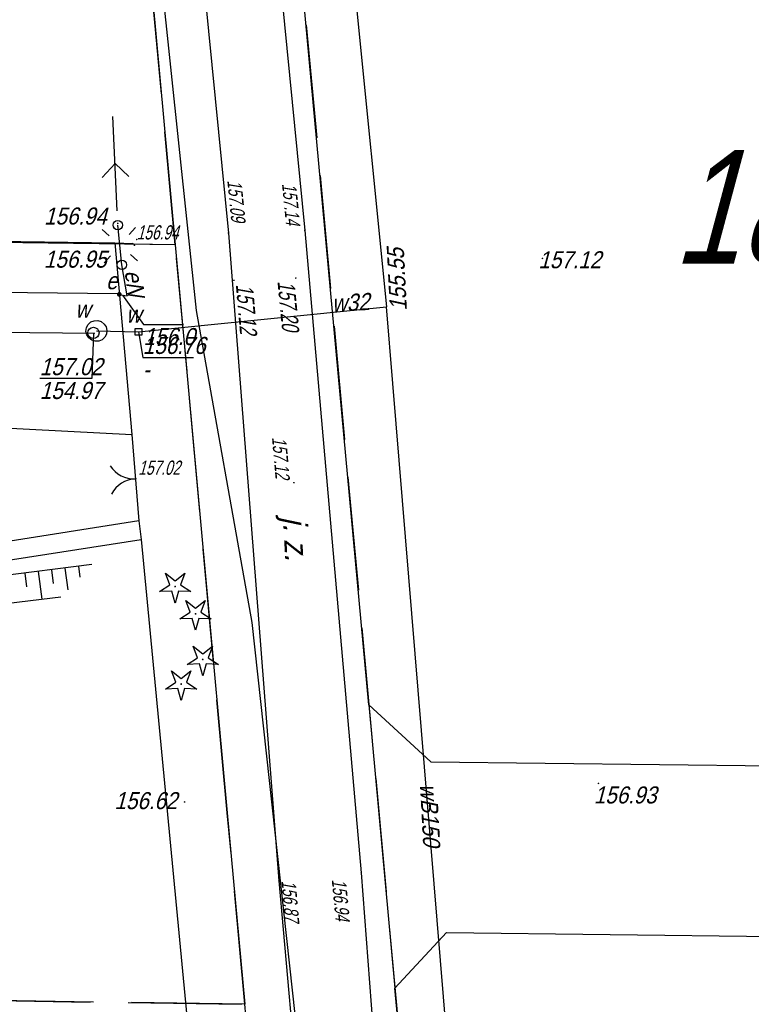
# Model space of a CAD drawing. Header units: metres. Extents: x 6582395 to 6583921, y 5752654 to 5753685.
# Tile 17 of 42: x 6583047 to 6583086, y 5753280 to 5753332. Entities that reach past the tile are written whole.
import ezdxf
from ezdxf.enums import TextEntityAlignment as Align

# ---------------------------------------------------------------- set-up
doc = ezdxf.new("R2010")
doc.units = ezdxf.units.M
doc.header["$LTSCALE"] = 2
for name, pattern in [('0.5_0.5', [25.4, 12.7, -12.7]), ('1.0_0.5', [38.1, 25.4, -12.7]), ('1.5_0.5', [50.8, 38.1, -12.7]), ('823-500', [44.45, 31.75, -12.7]), ('GESTRICHELT', [4, 3, -1])]:
    doc.linetypes.add(name, pattern=pattern)
for name, color, linetype in [('211-Nr działki', 7, 'Continuous'), ('217-Granica konturu klasyfikcyjnego', 7, 'Continuous'), ('218-Granica użytku', 7, 'Continuous'), ('219-Linia granicy', 7, 'Continuous'), ('403-Punkt określonej wysokości', 7, 'Continuous'), ('403-Punkt określonej wysokości - rzędna', 7, 'Continuous'), ('403-Punkt określonej wysokości-Atr2', 7, 'Continuous'), ('420-Krawędź jezdni', 7, 'Continuous'), ('423-Krawędź chodnika', 7, 'Continuous'), ('432-Jezdnia', 7, 'Continuous'), ('506-Właz okrągły-SW', 7, 'Continuous'), ('507-Zasuwa liniowa-SW', 7, 'Continuous'), ('510-Podpora jednosłupowa symb.-SEPOW', 7, 'Continuous'), ('512-Podpora wielosłupowa linia-SEPOW', 7, 'Continuous'), ('515-Latarnia-SEPOW', 7, 'Continuous'), ('516-Kierunek linii eN-SEPOW', 7, 'Continuous'), ('581-Atrybuty opisowe-SWPOD', 7, 'Continuous'), ('581-Oś przewodu-SWPOD', 7, 'Continuous'), ('585-Atrybuty opisowe-SEPOD', 7, 'Continuous'), ('585-Oś przewodu-SEPOD', 7, 'Continuous'), ('721-Komora podziemna symb.-SWPOD', 7, 'Continuous'), ('801-Punkt określonej wysokości', 7, 'Continuous'), ('820-Skarpa nieumocniona', 7, 'Continuous'), ('823-Szczyt skarpy nieumocninej', 7, 'Continuous'), ('902-Ogrodzenie trwałe symb.', 7, 'Continuous'), ('905-Brama w ogrodzeniu', 7, 'Continuous'), ('Armatura niezidentyfikowana-SE', 7, 'Continuous'), ('drzewo iglaste (punkt)', 7, 'Continuous'), ('jezdnia (powierzchnia)', 7, 'Continuous'), ('Opis i rzędna armatury niezident.-SE', 7, 'Continuous'), ('Opis i rzędna armatury niezident.-SW', 7, 'Continuous'), ('przewód telekomunikacyjny (linia)', 7, 'Continuous'), ('punkt wysokościowy sztuczny', 7, 'Continuous'), ('punkt wysokościowy sztuczny-Atr2', 7, 'Continuous')]:
    doc.layers.add(name, color=color, linetype=linetype)
doc.styles.add('STIL4', font='txt')
doc.linetypes.add('902-500', pattern='A,95.25,0,[2,014 Plan fotowoltaika Florentynow Mariampol zal 1.shx,S=0.058796,R=0,X=0,Y=0],95.25', length=190.5)

# ---------------------------------------------------------------- blocks, each defined once
blk = doc.blocks.new('506')
at = {"color": 7, "linetype": 'Continuous'}
blk.add_circle((0, 0), 0.3, dxfattribs=at)
blk = doc.blocks.new('516')
at = {"color": 7, "linetype": 'Continuous'}
for p, q in [((3.25, 0), (2.543, 0.707)), ((0.75, 0), (5.75, 0)), ((3.25, 0), (2.543, -0.707))]:
    blk.add_line(p, q, dxfattribs=at)
blk = doc.blocks.new('510')
at = {"color": 7, "linetype": 'Continuous'}
blk.add_circle((0, 0), 0.25, dxfattribs=at)
blk = doc.blocks.new('801')
at = {"linetype": 'Continuous'}
blk.add_hatch(color=7, dxfattribs=at).paths.add_polyline_path([(0.045, 0, -1), (-0.045, 0, -1)], flags=16)
blk = doc.blocks.new('501')
at = {"linetype": 'Continuous'}
blk.add_hatch(color=7, dxfattribs=at).paths.add_polyline_path([(0.125, 0, -1), (-0.125, 0, -1)], flags=16)
blk = doc.blocks.new('515')
at = {"color": 7, "linetype": 'Continuous'}
for p, q in [((0, 0.75), (0, 1.25)), ((-1.25, 0), (-0.75, 0)), ((0.75, 0), (1.25, 0)), ((0, -1.25), (0, -0.75))]:
    blk.add_line(p, q, dxfattribs=at)
blk = doc.blocks.new('905')
at = {"color": 7, "linetype": 'Continuous'}
for centre, start, end in [((-1.5, 0), 0, 60), ((1.5, 0), 120, 180)]:
    blk.add_arc(centre, 1.5, start, end, dxfattribs=at)
blk = doc.blocks.new('PW02')
at = {"linetype": 'Continuous'}
blk.add_hatch(color=256, dxfattribs=at).paths.add_polyline_path([(0.045, 0, -1), (-0.045, 0, -1)], flags=16)
blk = doc.blocks.new('507')
at = {"color": 7, "linetype": 'Continuous'}
blk.add_lwpolyline([(-0.175, 0.175), (0.175, 0.175), (0.175, -0.175), (-0.175, -0.175)], close=True, dxfattribs=at)
blk = doc.blocks.new('OP011')
at = {"linetype": 'Continuous'}
blk.add_hatch(color=256, dxfattribs=at).paths.add_polyline_path([(0.05, 0, -1), (-0.05, 0, -1)], flags=16)
for p, q in [((-0.283, 0.093), (-0.512, 0.706)), ((-0.512, 0.706), (0, 0.299)), ((0, 0.299), (0.512, 0.706)), ((0.512, 0.706), (0.283, 0.093)), ((-0.828, -0.268), (-0.283, 0.093)), ((0.283, 0.093), (0.828, -0.268)), ((-0.175, -0.24), (-0.828, -0.268)), ((0, -0.87), (-0.175, -0.24)), ((0.175, -0.24), (0, -0.87)), ((0.828, -0.268), (0.175, -0.24))]:
    blk.add_line(p, q, dxfattribs=at)

msp = doc.modelspace()

# ---------------------------------------------------------------- linework, layer by layer
at = {"layer": '217-Granica konturu klasyfikcyjnego', "color": 3, "linetype": 'GESTRICHELT'}
for p, q in [((6583055.51, 5753320.53), (6583052.29, 5753355.57)), ((6583061.7, 5753340.12), (6583076.15, 5753183.34)), ((6583055.51, 5753320.53), (6583000.954, 5753321.25)), ((6583056.13, 5753313.85), (6583055.51, 5753320.53)), ((6583058.26, 5753290.51), (6583056.13, 5753313.85)), ((6583059.19, 5753280.4), (6583058.26, 5753290.51)), ((6583021.02, 5753280.96), (6583059.19, 5753280.4))]:
    msp.add_line(p, q, dxfattribs=at)
at = {"layer": '218-Granica użytku', "color": 3, "linetype": 'GESTRICHELT'}
for p, q in [((6583055.51, 5753320.53), (6583052.29, 5753355.57)), ((6583061.7, 5753340.12), (6583076.15, 5753183.34)), ((6583055.51, 5753320.53), (6583000.954, 5753321.25)), ((6583056.13, 5753313.85), (6583055.51, 5753320.53)), ((6583058.26, 5753290.51), (6583056.13, 5753313.85)), ((6583059.19, 5753280.4), (6583058.26, 5753290.51)), ((6583059.19, 5753280.4), (6583021.02, 5753280.96)), ((6583060.63, 5753264.8), (6583059.19, 5753280.4))]:
    msp.add_line(p, q, dxfattribs=at)
at = {"layer": '219-Linia granicy', "color": 7, "linetype": 'Continuous'}
for p, q in [((6583052.29, 5753355.57), (6583055.51, 5753320.53)), ((6583065.74, 5753296.23), (6583061.68, 5753340.28)), ((6583055.51, 5753320.53), (6583000.954, 5753321.249)), ((6583055.51, 5753320.53), (6583058.26, 5753290.51)), ((6583065.74, 5753296.23), (6583069.01, 5753293.21)), ((6583065.74, 5753296.23), (6583067.12, 5753281.25)), ((6583069.01, 5753293.21), (6583102.01, 5753292.81)), ((6583058.26, 5753290.51), (6583059.19, 5753280.4)), ((6583067.12, 5753281.25), (6583069.84, 5753284.2)), ((6583069.84, 5753284.2), (6583107.51, 5753283.74)), ((6583071.18, 5753237.19), (6583067.12, 5753281.25)), ((6583061.03, 5753260.48), (6583059.19, 5753280.4))]:
    msp.add_line(p, q, dxfattribs=at)
at = {"layer": '420-Krawędź jezdni', "color": 7, "linetype": '1.0_0.5'}
msp.add_lwpolyline([(6583052.61, 5753376.41), (6583054.95, 5753355.49), (6583058.32, 5753321.15), (6583060.99, 5753286.92), (6583063.36, 5753259.97), (6583065.36, 5753237.55), (6583067.36, 5753216.12), (6583069.46, 5753193.3), (6583074.13, 5753139.59), (6583078.81, 5753099.98), (6583082.8, 5753058.82), (6583085.22, 5753029.41), (6583090.51, 5752976.47), (6583094.43, 5752924.48), (6583102.94, 5752827.03), (6583103.6, 5752824.18), (6583106.56, 5752807.32), (6583108.67, 5752790.61)], dxfattribs=at)
at = {"layer": '423-Krawędź chodnika', "color": 7, "linetype": '1.5_0.5'}
for p, q in [((6583043.54, 5753311), (6583053.21, 5753310.5)), ((6583053.59, 5753305.95), (6583044.97, 5753304.58)), ((6583045.05, 5753303.62), (6583053.7, 5753304.95))]:
    msp.add_line(p, q, dxfattribs=at)
at = {"layer": '512-Podpora wielosłupowa linia-SEPOW', "color": 7, "linetype": '0.5_0.5'}
msp.add_line((6583052.69, 5753319.47), (6583052.47, 5753321.57), dxfattribs=at)
at = {"layer": '581-Oś przewodu-SWPOD', "color": 5, "linetype": 'Continuous'}
for p, q in [((6583061.43, 5753369.87), (6583066.67, 5753317.25)), ((6583053.56, 5753315.93), (6583066.67, 5753317.25)), ((6583017.55, 5753316.23), (6583051.26, 5753315.86)), ((6583051.34, 5753315.98), (6583053.56, 5753315.93))]:
    msp.add_line(p, q, dxfattribs=at)
msp.add_lwpolyline([(6583087.51, 5753075.46), (6583079.57, 5753161.18), (6583066.67, 5753317.25)], dxfattribs=at)
at = {"layer": '585-Oś przewodu-SEPOD', "color": 1, "linetype": 'Continuous'}
for p, q in [((6583052.96, 5753317.84), (6583052.69, 5753319.47)), ((6583024.22, 5753318.26), (6583052.45, 5753317.96)), ((6583052.45, 5753317.96), (6583052.55, 5753317.91)), ((6583052.55, 5753317.91), (6583052.72, 5753317.87)), ((6583052.72, 5753317.87), (6583052.96, 5753317.84))]:
    msp.add_line(p, q, dxfattribs=at)
at = {"layer": '721-Komora podziemna symb.-SWPOD', "color": 5, "linetype": 'Continuous'}
msp.add_lwpolyline([(6583050.79, 5753315.95), (6583050.82, 5753316.15), (6583050.91, 5753316.31), (6583051.05, 5753316.45), (6583051.22, 5753316.51), (6583051.42, 5753316.52), (6583051.6, 5753316.47), (6583051.75, 5753316.34), (6583051.86, 5753316.19), (6583051.89, 5753316), (6583051.87, 5753315.81), (6583051.78, 5753315.65), (6583051.64, 5753315.51), (6583051.47, 5753315.44), (6583051.27, 5753315.43), (6583051.09, 5753315.49), (6583050.94, 5753315.61), (6583050.83, 5753315.77)], close=True, dxfattribs=at)
at = {"layer": '820-Skarpa nieumocniona', "color": 7, "linetype": 'Continuous'}
for p, q in [((6583047.55, 5753303.18), (6583047.64, 5753302.45)), ((6583048.26, 5753303.27), (6583048.45, 5753301.8)), ((6583048.97, 5753303.36), (6583049.06, 5753302.63)), ((6583049.68, 5753303.45), (6583049.83, 5753302.3)), ((6583050.4, 5753303.54), (6583050.46, 5753302.96))]:
    msp.add_line(p, q, dxfattribs=at)
at = {"layer": '823-Szczyt skarpy nieumocninej', "color": 7, "linetype": '823-500'}
for p, q in [((6583051.1, 5753303.63), (6583033.42, 5753301.39)), ((6583033.99, 5753300.07), (6583049.46, 5753301.92))]:
    msp.add_line(p, q, dxfattribs=at)
at = {"layer": '902-Ogrodzenie trwałe symb.', "color": 7, "linetype": '902-500'}
for p, q in [((6583006.21, 5753321.24), (6583052.32, 5753320.64)), ((6583052.32, 5753320.64), (6583053.26, 5753320.59)), ((6583052.32, 5753320.64), (6583053.21, 5753310.5)), ((6583053.21, 5753310.5), (6583053.59, 5753305.95)), ((6583053.59, 5753305.95), (6583053.7, 5753304.95)), ((6583053.7, 5753304.95), (6583057.99, 5753260.44))]:
    msp.add_line(p, q, dxfattribs=at)
at = {"layer": 'jezdnia (powierzchnia)', "color": 7, "linetype": '1.5_0.5'}
msp.add_lwpolyline([(6583032.49, 5753654.73), (6583037.27, 5753599.96), (6583044.65, 5753525.99), (6583046.76, 5753506.39), (6583049.16, 5753478.12), (6583051.99, 5753434.68), (6583056.63, 5753392.07), (6583057.38, 5753371.72), (6583062.35, 5753321.29), (6583065.34, 5753287.34), (6583067.32, 5753261.34), (6583067.97, 5753252.5), (6583069.29, 5753239.28), (6583071.18, 5753216.58), (6583073.42, 5753193.74), (6583075.2, 5753171.76)], dxfattribs=at)
at = {"layer": 'Opis i rzędna armatury niezident.-SE', "linetype": 'Continuous'}
msp.add_lwpolyline([(6583052.72, 5753317.87), (6583053.83, 5753316.31), (6583055.949, 5753316.31)], dxfattribs=at)
at = {"layer": 'Opis i rzędna armatury niezident.-SW', "linetype": 'Continuous'}
for points in [[(6583051.18, 5753315.87), (6583051.09, 5753313.46), (6583048.345, 5753313.46)], [(6583053.56, 5753315.93), (6583053.79, 5753314.58), (6583056.468, 5753314.58)]]:
    msp.add_lwpolyline(points, dxfattribs=at)
at = {"layer": 'przewód telekomunikacyjny (linia)', "color": 30, "linetype": 'Continuous'}
msp.add_lwpolyline([(6583085.54, 5753014.19), (6583083.15, 5753044.14), (6583082.44, 5753062.15), (6583073.77, 5753139.61), (6583069.85, 5753182.43), (6583062.16, 5753276.97), (6583059.57, 5753300.57), (6583056.64, 5753317.05), (6583051.57, 5753365), (6583048.1, 5753441.14), (6583045.26, 5753477.44), (6583043.09, 5753490.95), (6583038.47, 5753530.67), (6583034.68, 5753562.68), (6583032.56, 5753600.02), (6583027.78, 5753654.79), (6583026.993, 5753662.13)], dxfattribs=at)

# ---------------------------------------------------------------- block references
at = {"layer": '403-Punkt określonej wysokości', "xscale": 0.9999999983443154, "yscale": 0.9999999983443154}
for p in [(6583058.4, 5753320.17), (6583074.92, 5753319.81), (6583058.61, 5753318.65), (6583061.88, 5753318.77), (6583053.21, 5753310.5), (6583053.59, 5753305.95), (6583077.88, 5753292.07)]:
    msp.add_blockref('801', p, dxfattribs=at)
at = {"layer": '506-Właz okrągły-SW', "xscale": 0.9999999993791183, "yscale": 0.9999999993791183}
msp.add_blockref('506', (6583051.18, 5753315.87), dxfattribs=at)
at = {"layer": '507-Zasuwa liniowa-SW', "xscale": 0.9999999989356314, "yscale": 0.9999999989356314}
msp.add_blockref('507', (6583053.56, 5753315.93), dxfattribs=at)
at = {"layer": '510-Podpora jednosłupowa symb.-SEPOW'}
for p in [(6583052.47, 5753321.57), (6583052.69, 5753319.47)]:
    msp.add_blockref('510', p, dxfattribs=at)
at = {"layer": '515-Latarnia-SEPOW', "xscale": 0.9999999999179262, "yscale": 0.9999999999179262, "rotation": 228.2450000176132}
msp.add_blockref('515', (6583052.58, 5753320.51), dxfattribs=at)
at = {"layer": '516-Kierunek linii eN-SEPOW', "xscale": 1.000000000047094, "yscale": 0.9999999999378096, "rotation": 92.55200000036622}
msp.add_blockref('516', (6583052.47, 5753321.57), dxfattribs=at)
at = {"layer": '801-Punkt określonej wysokości', "xscale": 0.9999999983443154, "yscale": 0.9999999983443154}
for p in [(6583052.47, 5753321.66), (6583053.26, 5753320.59), (6583053.35, 5753320.5), (6583053.35, 5753320.5), (6583074.92, 5753319.81), (6583074.92, 5753319.81), (6583077.88, 5753292.07), (6583077.88, 5753292.07), (6583056, 5753291.09), (6583056, 5753291.09)]:
    msp.add_blockref('801', p, dxfattribs=at)
at = {"layer": '905-Brama w ogrodzeniu', "xscale": 1.000000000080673, "yscale": 1.000000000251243, "rotation": 92.3799999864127}
msp.add_blockref('905', (6583053.4, 5753308.16), dxfattribs=at)
at = {"layer": 'Armatura niezidentyfikowana-SE'}
msp.add_blockref('501', (6583052.55, 5753317.91), dxfattribs=at)
at = {"layer": 'drzewo iglaste (punkt)', "xscale": 0.9999999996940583, "yscale": 1.000000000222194}
for p in [(6583055.5, 5753302.47), (6583056.58, 5753301.03), (6583056.96, 5753298.62), (6583055.82, 5753297.32)]:
    msp.add_blockref('OP011', p, dxfattribs=at)
at = {"layer": 'punkt wysokościowy sztuczny', "xscale": 0.9999999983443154, "yscale": 0.9999999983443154}
for p in [(6583062.35, 5753321.29), (6583053.47, 5753320.81), (6583058.32, 5753321.15), (6583053.42, 5753308.17), (6583061.78, 5753307.96), (6583060.99, 5753286.92), (6583065.34, 5753287.34)]:
    msp.add_blockref('PW02', p, dxfattribs=at)

# ---------------------------------------------------------------- texts
at = {"layer": '211-Nr działki', "color": 7, "style": 'STIL4', "oblique": 15, "width": 0.7875}
msp.add_text('18/9', height=6, dxfattribs=at).set_placement((6583081.83, 5753319.53))
at = {"layer": '403-Punkt określonej wysokości - rzędna', "color": 7, "style": 'STIL4', "oblique": 15, "width": 0.9}
for s, p in [('156.94', (6583048.573, 5753321.599)), ('156.93', (6583077.633, 5753291.009))]:
    msp.add_text(s, height=0.9, dxfattribs=at).set_placement(p)
for s, p in [('156.95', (6583048.563, 5753319.319)), ('157.12', (6583074.703, 5753319.289)), ('156.62', (6583052.293, 5753290.709))]:
    msp.add_text(s, height=0.9, rotation=-0.001, dxfattribs=at).set_placement(p)
at = {"layer": '403-Punkt określonej wysokości-Atr2', "color": 7, "style": 'STIL4', "oblique": 15, "width": 0.72}
for s, rotation, p in [('157.12', -85.095, (6583058.71, 5753318.43)), ('157.20', -84.589, (6583060.91, 5753318.6))]:
    msp.add_text(s, height=0.9, rotation=rotation, dxfattribs=at).set_placement(p)
at = {"layer": '432-Jezdnia', "color": 7, "style": 'STIL4', "oblique": 15, "width": 0.9}
msp.add_text('j. z.', height=1.25, rotation=-86.821, dxfattribs=at).set_placement((6583061.197, 5753306.143))
at = {"layer": '581-Atrybuty opisowe-SWPOD', "color": 5, "style": 'STIL4', "oblique": 15, "width": 0.9}
for s, rotation, p in [('w32', 3.348, (6583064.8, 5753317.03)), ('wB150', -86.906, (6583068.53, 5753290.38))]:
    msp.add_text(s, height=0.9, rotation=rotation, dxfattribs=at).set_placement(p, align=Align.CENTER)
at = {"layer": '585-Atrybuty opisowe-SEPOD', "color": 1, "style": 'STIL4', "oblique": 15, "width": 0.9}
msp.add_text('e', height=0.9, dxfattribs=at).set_placement((6583052.45, 5753318.18), align=Align.RIGHT)
msp.add_text('eN', height=0.9, rotation=-83.008, dxfattribs=at).set_placement((6583052.92, 5753318.45), align=Align.CENTER)
at = {"layer": 'Opis i rzędna armatury niezident.-SE', "color": 1, "style": 'STIL4', "oblique": 15, "width": 0.9}
msp.add_text('156.0', height=0.9, dxfattribs=at).set_placement((6583053.83, 5753315.23))
at = {"layer": 'Opis i rzędna armatury niezident.-SW', "color": 5, "style": 'STIL4', "oblique": 15, "width": 0.9}
msp.add_text('155.55', height=0.9, rotation=92.854, dxfattribs=at).set_placement((6583067.754, 5753317.057))
for s, p in [('w', (6583050.22, 5753316.67)), ('w', (6583052.91, 5753316.41)), ('156.76', (6583053.79, 5753314.76)), ('157.02', (6583048.345, 5753313.64)), ('-', (6583053.79, 5753313.5)), ('154.97', (6583048.345, 5753312.38))]:
    msp.add_text(s, height=0.9, dxfattribs=at).set_placement(p)
at = {"layer": 'punkt wysokościowy sztuczny-Atr2', "color": 7, "style": 'STIL4', "oblique": 15, "width": 0.72}
for s, rotation, p in [('157.09', -84.395, (6583058.258, 5753323.921)), ('157.14', -84.372, (6583061.148, 5753323.751)), ('157.12', -84.967, (6583060.62, 5753310.35)), ('156.94', -84.589, (6583063.779, 5753286.994)), ('156.87', -84.975, (6583061.12, 5753286.93))]:
    msp.add_text(s, height=0.75, rotation=rotation, dxfattribs=at).set_placement(p)
for s, p in [('156.94', (6583053.47, 5753320.81)), ('157.02', (6583053.551, 5753308.377))]:
    msp.add_text(s, height=0.75, dxfattribs=at).set_placement(p)

doc.saveas('drawing.dxf')
